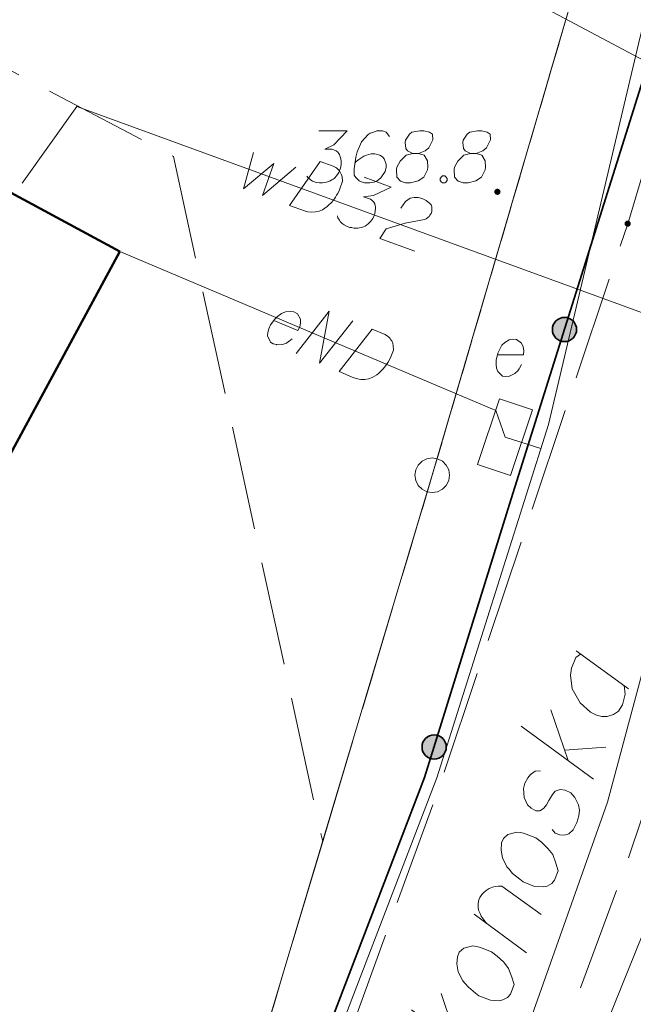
# Model space of a CAD drawing. Header units: metres. Extents: x 5554594 to 5556205, y 5636132 to 5636668.
# Tile 80 of 168: x 5555323.66 to 5555332.51, y 5636337.35 to 5636351.55. Entities that reach past the tile are written whole.
import ezdxf

# ---------------------------------------------------------------- set-up
doc = ezdxf.new("R2010")
doc.units = ezdxf.units.M
doc.header["$MEASUREMENT"] = 0
doc.header["$XCLIPFRAME"] = 0
for name, pattern in [('L_0_06', [2, 1.5, -0.5]), ('PRZER1-1', [2, 1, -1]), ('PRZER3-1', [4, 3, -1])]:
    doc.linetypes.add(name, pattern=pattern)
for name, color, linetype, lineweight in [('#digitalizacja', 7, 'Continuous', 18), ('#RASTER', 7, 'Continuous', 18), ('#skartowane', 7, 'Continuous', 18), ('GELULI_O', 7, 'PRZER3-1', 18)]:
    doc.layers.add(name, color=color, linetype=linetype, lineweight=lineweight)
for name, color, linetype, lineweight, true_color in [('GEPPGD', 96, 'Continuous', 18, 0x008000), ('GESBZO', 18, 'Continuous', 50, 0x0a0909), ('GESDZI', 18, 'Continuous', 18, 0x0a0909), ('GESKKL', 96, 'PRZER3-1', 18, 0x008000), ('GESUZY', 96, 'PRZER1-1', 18, 0x008000), ('GULENN', 1, 'Continuous', 18, 0xff0000)]:
    doc.layers.add(name, color=color, linetype=linetype, lineweight=lineweight, true_color=true_color)
picture_1 = doc.add_image_def('image1.tif', size_in_pixel=(18897, 11811))

# ---------------------------------------------------------------- blocks, each defined once
blk = doc.blocks.new('EPPGS')
at = {"color": 0, "flags": 128}
blk.add_lwpolyline([(0.5, 0), (0.475528, -0.154508), (0.404508, -0.293893), (0.293893, -0.404508), (0.154508, -0.475528), (0, -0.5), (-0.154508, -0.475528), (-0.293893, -0.404508), (-0.404508, -0.293893), (-0.475528, -0.154508), (-0.5, 0), (-0.475528, 0.154508), (-0.404508, 0.293893), (-0.293893, 0.404508), (-0.154508, 0.475528), (0, 0.5), (0.154508, 0.475528), (0.293893, 0.404508), (0.404508, 0.293893), (0.475528, 0.154508), (0.5, 0)], close=True, dxfattribs=at)
blk = doc.blocks.new('SZAFA1_2')
at = {"color": 0, "flags": 128}
blk.add_lwpolyline([(-1, -0.5), (-1, 0.5), (1, 0.5), (1, -0.5), (-1, -0.5)], close=True, dxfattribs=at)
blk = doc.blocks.new('*U206')
at = {"layer": 'GELULI_O', "color": 7, "linetype": 'ByBlock', "lineweight": 18}
for p, q in [((5555329.983, 5636336.772), (5555329.737, 5636337.501)), ((5555330.353, 5636336.502), (5555329.308, 5636337.266)), ((5555329.934, 5636336.918), (5555330.531, 5636336.961))]:
    blk.add_line(p, q, dxfattribs=at)
blk = doc.blocks.new('*U207')
at = {"layer": 'GELULI_O', "color": 7, "linetype": 'ByBlock', "lineweight": 18}
blk.add_line((5555330.968, 5636338.09), (5555330.213, 5636338.646), dxfattribs=at)
at = {"layer": 'GELULI_O', "color": 7, "linetype": 'ByBlock', "lineweight": 18, "flags": 128}
blk.add_lwpolyline([(5555330.393, 5636338.513), (5555330.358, 5636338.558), (5555330.317, 5636338.616), (5555330.301, 5636338.654), (5555330.278, 5636338.705), (5555330.274, 5636338.749), (5555330.273, 5636338.802), (5555330.282, 5636338.852), (5555330.296, 5636338.888), (5555330.323, 5636338.931), (5555330.356, 5636338.96), (5555330.388, 5636338.99), (5555330.43, 5636339.016), (5555330.481, 5636339.038), (5555330.516, 5636339.046), (5555330.559, 5636339.05), (5555330.612, 5636339.051), (5555331.182, 5636338.64)], dxfattribs=at)
blk = doc.blocks.new('*U208')
at = {"layer": 'GELULI_O', "color": 7, "linetype": 'ByBlock', "lineweight": 18}
for p, q in [((5555331.569, 5636340.865), (5555331.323, 5636341.593)), ((5555331.939, 5636340.595), (5555330.894, 5636341.358)), ((5555331.52, 5636341.011), (5555332.117, 5636341.054))]:
    blk.add_line(p, q, dxfattribs=at)
blk = doc.blocks.new('*U209')
at = {"layer": 'GELULI_O', "color": 7, "linetype": 'ByBlock', "lineweight": 18}
blk.add_line((5555331.685, 5636342.445), (5555332.444, 5636341.898), dxfattribs=at)
at = {"layer": 'GELULI_O', "color": 7, "linetype": 'ByBlock', "lineweight": 18, "flags": 128}
blk.add_lwpolyline([(5555331.751, 5636342.398), (5555331.681, 5636342.352), (5555331.62, 5636342.196), (5555331.603, 5636342.097), (5555331.631, 5636341.896), (5555331.743, 5636341.695), (5555331.892, 5636341.563), (5555331.98, 5636341.518), (5555332.057, 5636341.499), (5555332.132, 5636341.501), (5555332.227, 5636341.528), (5555332.298, 5636341.575), (5555332.355, 5636341.668), (5555332.374, 5636341.745), (5555332.394, 5636341.822), (5555332.378, 5636341.945)], dxfattribs=at)

msp = doc.modelspace()

# ---------------------------------------------------------------- hatches: boundary and pattern name
at = {"layer": '#skartowane', "linetype": 'Continuous', "lineweight": 18}
h = msp.add_hatch(color=7, dxfattribs=at)
edge = h.paths.add_edge_path()
edge.add_arc((5555330.55, 5636349.07), 0.045, 0, 360)
h = msp.add_hatch(color=7, dxfattribs=at)
edge = h.paths.add_edge_path()
edge.add_arc((5555332.43, 5636348.61), 0.045, 0, 360)
at = {"layer": '#skartowane', "linetype": 'Continuous', "lineweight": 35}
h = msp.add_hatch(color=7, dxfattribs=at)
edge = h.paths.add_edge_path()
edge.add_arc((5555331.518, 5636347.083), 0.175, 0, 360)
h = msp.add_hatch(color=7, dxfattribs=at)
edge = h.paths.add_edge_path()
edge.add_arc((5555329.637, 5636341.059), 0.175, 0, 360)

# ---------------------------------------------------------------- linework, layer by layer
at = {"layer": '#digitalizacja', "color": 36, "linetype": 'Continuous', "lineweight": 18, "true_color": 0x7d3300}
msp.add_line((5555320.639, 5636357.369), (5555339.4, 5636347.376), dxfattribs=at)
at = {"layer": '#digitalizacja', "color": 1, "linetype": 'Continuous', "lineweight": 18}
for p, q in [((5555325.101, 5636348.21), (5555330.525, 5636345.915)), ((5555330.525, 5636345.915), (5555330.66, 5636345.53)), ((5555330.66, 5636345.53), (5555331.179, 5636345.366))]:
    msp.add_line(p, q, dxfattribs=at)
at = {"layer": '#digitalizacja', "color": 5, "linetype": 'Continuous', "lineweight": 18, "flags": 128}
for points in [[(5555339.77, 5636363.092), (5555337.162, 5636356.758), (5555333.91, 5636346.86), (5555332.141, 5636340.262), (5555329.659, 5636333.256), (5555325.007, 5636321.927), (5555321.758, 5636311.173), (5555318.74, 5636301.601), (5555313.524, 5636290.896), (5555310.011, 5636284.703), (5555306.61, 5636278.7), (5555301.965, 5636267.989), (5555298.98, 5636260.79), (5555296.225, 5636254.68), (5555295.748, 5636253.835)], [(5555333.91, 5636346.86), (5555324.481, 5636350.299), (5555323.692, 5636349.194)], [(5555327.028, 5636349.635), (5555326.888, 5636349.114), (5555327.322, 5636349.478), (5555327.16, 5636349.015), (5555327.642, 5636349.424)], [(5555327.994, 5636349.509), (5555328.182, 5636349.441), (5555328.219, 5636349.421), (5555328.234, 5636349.409), (5555328.258, 5636349.388), (5555328.27, 5636349.371), (5555328.283, 5636349.354), (5555328.3, 5636349.316), (5555328.309, 5636349.288), (5555328.316, 5636349.222), (5555328.272, 5636349.1), (5555328.246, 5636349.046), (5555328.23, 5636349.021), (5555328.215, 5636348.995), (5555328.199, 5636348.969), (5555328.178, 5636348.946), (5555328.155, 5636348.916), (5555328.114, 5636348.875), (5555328.095, 5636348.856), (5555328.028, 5636348.812), (5555327.977, 5636348.792), (5555327.923, 5636348.781), (5555327.865, 5636348.777), (5555327.816, 5636348.782), (5555327.765, 5636348.795), (5555327.548, 5636348.874), (5555327.994, 5636349.509)], [(5555328.626, 5636349.279), (5555329.015, 5636349.137), (5555328.763, 5636349.015), (5555328.618, 5636348.999), (5555328.718, 5636348.962), (5555328.738, 5636348.949), (5555328.747, 5636348.939), (5555328.756, 5636348.929), (5555328.766, 5636348.92), (5555328.782, 5636348.895), (5555328.787, 5636348.874), (5555328.792, 5636348.854), (5555328.791, 5636348.835), (5555328.788, 5636348.792), (5555328.782, 5636348.757), (5555328.775, 5636348.74), (5555328.767, 5636348.718), (5555328.75, 5636348.687), (5555328.736, 5636348.667), (5555328.722, 5636348.646), (5555328.711, 5636348.632), (5555328.701, 5636348.623), (5555328.692, 5636348.614), (5555328.682, 5636348.605), (5555328.665, 5636348.592), (5555328.64, 5636348.576), (5555328.617, 5636348.565), (5555328.602, 5636348.558), (5555328.582, 5636348.553), (5555328.561, 5636348.548), (5555328.535, 5636348.545), (5555328.522, 5636348.544), (5555328.479, 5636348.547), (5555328.443, 5636348.553), (5555328.419, 5636348.556), (5555328.38, 5636348.57), (5555328.338, 5636348.592), (5555328.323, 5636348.603), (5555328.309, 5636348.615), (5555328.294, 5636348.627), (5555328.281, 5636348.644), (5555328.269, 5636348.661), (5555328.249, 5636348.693), (5555328.241, 5636348.722)], [(5555329.155, 5636348.834), (5555329.222, 5636348.93), (5555329.29, 5636348.98), (5555329.35, 5636348.989), (5555329.406, 5636348.988), (5555329.447, 5636348.979), (5555329.475, 5636348.969), (5555329.523, 5636348.945), (5555329.552, 5636348.922), (5555329.567, 5636348.911), (5555329.594, 5636348.882), (5555329.602, 5636348.853), (5555329.605, 5636348.827), (5555329.605, 5636348.809), (5555329.602, 5636348.784), (5555329.592, 5636348.757), (5555329.577, 5636348.731), (5555329.565, 5636348.716), (5555329.546, 5636348.698), (5555329.521, 5636348.682), (5555329.498, 5636348.671), (5555329.22, 5636348.616), (5555328.945, 5636348.534), (5555328.852, 5636348.398), (5555329.357, 5636348.214)]]:
    msp.add_lwpolyline(points, dxfattribs=at)
at = {"layer": '#digitalizacja', "color": 1, "linetype": 'Continuous', "lineweight": 18, "flags": 128}
for points in [[(5555334.015, 5636356.755), (5555332.611, 5636351.307), (5555331.288, 5636345.712), (5555329.677, 5636340.612)], [(5555327.323, 5636347.215), (5555327.671, 5636347.068), (5555327.7, 5636347.12), (5555327.71, 5636347.173), (5555327.709, 5636347.231), (5555327.664, 5636347.308), (5555327.612, 5636347.336), (5555327.564, 5636347.344), (5555327.49, 5636347.337), (5555327.436, 5636347.315), (5555327.378, 5636347.269), (5555327.338, 5636347.234), (5555327.277, 5636347.151), (5555327.252, 5636347.091), (5555327.237, 5636347.04), (5555327.234, 5636346.99), (5555327.274, 5636346.902), (5555327.316, 5636346.878), (5555327.361, 5636346.865), (5555327.367, 5636346.863), (5555327.451, 5636346.866), (5555327.505, 5636346.888), (5555327.533, 5636346.908), (5555327.541, 5636346.911), (5555327.589, 5636346.949)], [(5555327.647, 5636346.738), (5555328.124, 5636347.35), (5555327.984, 5636346.595), (5555328.462, 5636347.208)], [(5555328.744, 5636347.088), (5555328.929, 5636347.01), (5555328.965, 5636346.988), (5555328.979, 5636346.976), (5555329.002, 5636346.954), (5555329.013, 5636346.936), (5555329.025, 5636346.918), (5555329.041, 5636346.879), (5555329.048, 5636346.851), (5555329.052, 5636346.785), (5555329.001, 5636346.665), (5555328.973, 5636346.613), (5555328.956, 5636346.588), (5555328.939, 5636346.563), (5555328.922, 5636346.538), (5555328.9, 5636346.516), (5555328.875, 5636346.488), (5555328.833, 5636346.448), (5555328.812, 5636346.431), (5555328.744, 5636346.389), (5555328.692, 5636346.373), (5555328.637, 5636346.364), (5555328.579, 5636346.363), (5555328.531, 5636346.371), (5555328.479, 5636346.386), (5555328.267, 5636346.476), (5555328.744, 5636347.088)], [(5555296.575, 5636263.596), (5555298.518, 5636268.131), (5555302.155, 5636276.018), (5555306.857, 5636284.972), (5555313.243, 5636295.243), (5555318.859, 5636311.054), (5555321.295, 5636317.913), (5555324.549, 5636326.658), (5555327.853, 5636335.865), (5555329.677, 5636340.612)]]:
    msp.add_lwpolyline(points, dxfattribs=at)
at = {"layer": '#skartowane', "color": 7, "linetype": 'L_0_06', "lineweight": 18, "flags": 128}
msp.add_lwpolyline([(5555466.73, 5636461.06), (5555459.42, 5636465.04), (5555457.02, 5636465.41), (5555452.63, 5636465.61), (5555446.85, 5636465.37), (5555441.62, 5636464.51), (5555435.7, 5636462.77), (5555429.61, 5636460.27), (5555423.1, 5636457.3), (5555417.2, 5636453.95), (5555413.63, 5636451.67), (5555409.04, 5636447.68), (5555404.73, 5636443.33), (5555401.32, 5636439.67), (5555382.13, 5636416.99), (5555377.75, 5636411.8), (5555368.65, 5636401.73), (5555358.12, 5636389.68), (5555351.83, 5636382.05), (5555348.89, 5636378.21), (5555346.63, 5636374.93), (5555343.77, 5636370.29), (5555340.53, 5636363.52), (5555337.7, 5636355.88), (5555335.13, 5636347.53), (5555332.44, 5636339.45), (5555328.49, 5636328.74), (5555326.7, 5636324.3), (5555322.46, 5636312.61), (5555317.05, 5636297.8), (5555313.91, 5636289.91), (5555311.07, 5636291.5), (5555314.46, 5636298.64), (5555320.4, 5636315), (5555321.1, 5636318.34), (5555320.31, 5636318.97), (5555318.92, 5636319.26), (5555318.24, 5636323.4), (5555317.55, 5636325.21), (5555315.06, 5636326.83), (5555316.44, 5636329.16), (5555319.62, 5636328.9), (5555323.95, 5636328.36), (5555325.47, 5636329.83), (5555326.77, 5636332.37), (5555329.72, 5636340.51), (5555332.43, 5636348.61), (5555334.87, 5636356.71), (5555337.79, 5636364.47), (5555340.99, 5636371.16), (5555344.19, 5636376.65), (5555346.4, 5636379.74), (5555349.41, 5636383.74), (5555355.85, 5636391.61), (5555363.7, 5636400.4), (5555366.42, 5636403.59), (5555375.75, 5636414.19), (5555378.31, 5636418.36), (5555373.52, 5636420.79), (5555376.43, 5636424.38), (5555377.28, 5636425.23), (5555380.03, 5636423.16), (5555380.65, 5636423.75), (5555382.52, 5636422.14), (5555399.27, 5636441.57), (5555402.64, 5636445.3), (5555406.76, 5636449.37), (5555411.7, 5636453.77), (5555415.38, 5636456.22), (5555420.94, 5636459.52), (5555420.73, 5636460.05), (5555422.54, 5636460.95), (5555422.89, 5636460.42), (5555428.37, 5636462.98), (5555434.53, 5636465.46), (5555440.65, 5636467.74), (5555449.09, 5636469.87), (5555449.84, 5636470.61), (5555452.54, 5636472.11), (5555453.14, 5636471.36), (5555454.76, 5636472.78), (5555456.32, 5636474.81), (5555457.67, 5636477.44), (5555459.8, 5636481.39), (5555462.71, 5636485.66), (5555464.78, 5636483.78), (5555461.58, 5636479.17), (5555460.92, 5636476.08), (5555461.24, 5636473.64), (5555465.24, 5636467.56), (5555467.69, 5636464.02), (5555466.73, 5636461.06)], close=True, dxfattribs=at)
at = {"layer": '#skartowane', "color": 7, "linetype": 'Continuous', "lineweight": 35, "flags": 128}
msp.add_lwpolyline([(5555342.44, 5636375.56), (5555337.14, 5636364.97), (5555330.75, 5636344.64), (5555329.5, 5636340.62), (5555326.42, 5636332.58), (5555323.89, 5636329.63), (5555320.55, 5636330.09), (5555317.44, 5636331.54)], dxfattribs=at)
at = {"layer": '#skartowane', "color": 7, "linetype": 'Continuous', "lineweight": 18, "flags": 128}
for points in [[(5555327.971, 5636349.949), (5555328.384, 5636349.949), (5555328.189, 5636349.749), (5555328.06, 5636349.684), (5555328.166, 5636349.684), (5555328.189, 5636349.678), (5555328.201, 5636349.672), (5555328.213, 5636349.666), (5555328.225, 5636349.66), (5555328.249, 5636349.642), (5555328.26, 5636349.625), (5555328.272, 5636349.607), (5555328.278, 5636349.589), (5555328.29, 5636349.548), (5555328.296, 5636349.512), (5555328.296, 5636349.495), (5555328.296, 5636349.471), (5555328.29, 5636349.436), (5555328.284, 5636349.412), (5555328.278, 5636349.388), (5555328.272, 5636349.371), (5555328.266, 5636349.359), (5555328.26, 5636349.347), (5555328.254, 5636349.335), (5555328.243, 5636349.318), (5555328.225, 5636349.294), (5555328.207, 5636349.276), (5555328.195, 5636349.264), (5555328.178, 5636349.253), (5555328.16, 5636349.241), (5555328.136, 5636349.229), (5555328.125, 5636349.223), (5555328.083, 5636349.211), (5555328.048, 5636349.205), (5555328.024, 5636349.199), (5555327.983, 5636349.199), (5555327.936, 5636349.205), (5555327.918, 5636349.211), (5555327.9, 5636349.217), (5555327.882, 5636349.223), (5555327.865, 5636349.235), (5555327.847, 5636349.247), (5555327.818, 5636349.27), (5555327.8, 5636349.294)], [(5555328.993, 5636349.867), (5555328.945, 5636349.932), (5555328.892, 5636349.949), (5555328.81, 5636349.949), (5555328.751, 5636349.926), (5555328.715, 5636349.914), (5555328.686, 5636349.896), (5555328.591, 5636349.79), (5555328.526, 5636349.648), (5555328.508, 5636349.571), (5555328.485, 5636349.4), (5555328.485, 5636349.312), (5555328.508, 5636349.276), (5555328.556, 5636349.229), (5555328.573, 5636349.217), (5555328.632, 5636349.199), (5555328.709, 5636349.199), (5555328.768, 5636349.211), (5555328.81, 5636349.223), (5555328.869, 5636349.27), (5555328.928, 5636349.365), (5555328.945, 5636349.424), (5555328.945, 5636349.471), (5555328.916, 5636349.548), (5555328.892, 5636349.577), (5555328.851, 5636349.601), (5555328.78, 5636349.619), (5555328.727, 5636349.619), (5555328.662, 5636349.601), (5555328.621, 5636349.583), (5555328.55, 5636349.536), (5555328.514, 5636349.506), (5555328.497, 5636349.489)], [(5555329.329, 5636349.625), (5555329.412, 5636349.625), (5555329.435, 5636349.631), (5555329.506, 5636349.66), (5555329.559, 5636349.707), (5555329.619, 5636349.82), (5555329.613, 5636349.902), (5555329.571, 5636349.932), (5555329.489, 5636349.949), (5555329.43, 5636349.949), (5555329.317, 5636349.932), (5555329.282, 5636349.902), (5555329.223, 5636349.814), (5555329.217, 5636349.784), (5555329.229, 5636349.695), (5555329.252, 5636349.66), (5555329.329, 5636349.625), (5555329.235, 5636349.601), (5555329.146, 5636349.512), (5555329.099, 5636349.424), (5555329.093, 5636349.394), (5555329.099, 5636349.282), (5555329.152, 5636349.223), (5555329.223, 5636349.199), (5555329.294, 5636349.199), (5555329.406, 5636349.229), (5555329.489, 5636349.282), (5555329.542, 5636349.388), (5555329.548, 5636349.424), (5555329.542, 5636349.518), (5555329.494, 5636349.601), (5555329.412, 5636349.625)], [(5555330.162, 5636349.625), (5555330.244, 5636349.625), (5555330.268, 5636349.631), (5555330.339, 5636349.66), (5555330.392, 5636349.707), (5555330.451, 5636349.82), (5555330.445, 5636349.902), (5555330.404, 5636349.932), (5555330.321, 5636349.949), (5555330.262, 5636349.949), (5555330.15, 5636349.932), (5555330.114, 5636349.902), (5555330.055, 5636349.814), (5555330.05, 5636349.784), (5555330.061, 5636349.695), (5555330.085, 5636349.66), (5555330.162, 5636349.625), (5555330.067, 5636349.601), (5555329.979, 5636349.512), (5555329.931, 5636349.424), (5555329.926, 5636349.394), (5555329.931, 5636349.282), (5555329.985, 5636349.223), (5555330.055, 5636349.199), (5555330.126, 5636349.199), (5555330.239, 5636349.229), (5555330.321, 5636349.282), (5555330.374, 5636349.388), (5555330.38, 5636349.424), (5555330.374, 5636349.518), (5555330.327, 5636349.601), (5555330.244, 5636349.625)], [(5555329.76, 5636349.3), (5555329.79, 5636349.3), (5555329.807, 5636349.288), (5555329.825, 5636349.264), (5555329.825, 5636349.235), (5555329.807, 5636349.211), (5555329.79, 5636349.199), (5555329.76, 5636349.199), (5555329.742, 5636349.211), (5555329.725, 5636349.235), (5555329.725, 5636349.264), (5555329.742, 5636349.288), (5555329.76, 5636349.3)], [(5555330.549, 5636346.719), (5555330.927, 5636346.719), (5555330.933, 5636346.778), (5555330.921, 5636346.831), (5555330.898, 5636346.884), (5555330.827, 5636346.938), (5555330.768, 5636346.943), (5555330.72, 5636346.932), (5555330.655, 5636346.896), (5555330.614, 5636346.855), (5555330.579, 5636346.79), (5555330.555, 5636346.743), (5555330.531, 5636346.642), (5555330.531, 5636346.577), (5555330.537, 5636346.524), (5555330.555, 5636346.477), (5555330.626, 5636346.412), (5555330.673, 5636346.406), (5555330.72, 5636346.412), (5555330.726, 5636346.412), (5555330.803, 5636346.447), (5555330.844, 5636346.489), (5555330.862, 5636346.518), (5555330.868, 5636346.524), (5555330.898, 5636346.577)]]:
    msp.add_lwpolyline(points, dxfattribs=at)
at = {"layer": '#skartowane', "color": 7, "linetype": 'Continuous', "lineweight": 35}
for centre in [(5555331.518, 5636347.083), (5555329.637, 5636341.059)]:
    msp.add_circle(centre, 0.175, dxfattribs=at)
at = {"layer": 'GELULI_O', "color": 7, "linetype": 'Continuous', "lineweight": 18, "flags": 128}
for points in [[(5555331.172, 5636340.713), (5555331.097, 5636340.71), (5555331.026, 5636340.664), (5555330.987, 5636340.616), (5555330.945, 5636340.537), (5555330.926, 5636340.46), (5555330.938, 5636340.328), (5555330.983, 5636340.226), (5555331.037, 5636340.174), (5555331.107, 5636340.136), (5555331.16, 5636340.137), (5555331.202, 5636340.163), (5555331.218, 5636340.178), (5555331.258, 5636340.226), (5555331.292, 5636340.286), (5555331.346, 5636340.371), (5555331.385, 5636340.419), (5555331.458, 5636340.443), (5555331.529, 5636340.437), (5555331.609, 5636340.396), (5555331.668, 5636340.331), (5555331.722, 5636340.225), (5555331.734, 5636340.147), (5555331.724, 5636340.066), (5555331.697, 5636339.971), (5555331.645, 5636339.864), (5555331.58, 5636339.805), (5555331.52, 5636339.786), (5555331.449, 5636339.793), (5555331.385, 5636339.817), (5555331.34, 5636339.866)], [(5555330.611, 5636339.674), (5555330.636, 5636339.738), (5555330.701, 5636339.797), (5555330.831, 5636339.832), (5555330.88, 5636339.823), (5555330.929, 5636339.814), (5555330.966, 5636339.8), (5555331.104, 5636339.747), (5555331.185, 5636339.684), (5555331.277, 5636339.595), (5555331.348, 5636339.505), (5555331.395, 5636339.381), (5555331.427, 5636339.273), (5555331.374, 5636339.136), (5555331.334, 5636339.088), (5555331.267, 5636339.05), (5555331.21, 5636339.041), (5555331.086, 5636339.047), (5555330.921, 5636339.111), (5555330.873, 5636339.15), (5555330.768, 5636339.233), (5555330.718, 5636339.295), (5555330.688, 5636339.327), (5555330.623, 5636339.458), (5555330.603, 5636339.571), (5555330.611, 5636339.674)], [(5555329.975, 5636338.031), (5555329.999, 5636338.096), (5555330.065, 5636338.155), (5555330.194, 5636338.189), (5555330.243, 5636338.18), (5555330.293, 5636338.172), (5555330.33, 5636338.158), (5555330.467, 5636338.104), (5555330.548, 5636338.041), (5555330.641, 5636337.953), (5555330.711, 5636337.862), (5555330.758, 5636337.738), (5555330.79, 5636337.631), (5555330.737, 5636337.493), (5555330.697, 5636337.445), (5555330.63, 5636337.408), (5555330.574, 5636337.398), (5555330.449, 5636337.404), (5555330.284, 5636337.468), (5555330.236, 5636337.508), (5555330.131, 5636337.591), (5555330.081, 5636337.652), (5555330.051, 5636337.685), (5555329.986, 5636337.816), (5555329.966, 5636337.929), (5555329.975, 5636338.031)]]:
    msp.add_lwpolyline(points, dxfattribs=at)
at = {"layer": 'GESBZO', "color": 7, "linetype": 'Continuous', "lineweight": 50, "flags": 128}
msp.add_lwpolyline([(5555325.101, 5636348.21), (5555319.373, 5636337.611), (5555298.306, 5636348.92), (5555303.952, 5636359.627), (5555325.101, 5636348.21)], close=True, dxfattribs=at)
at = {"layer": 'GESDZI', "color": 96, "linetype": 'Continuous', "lineweight": 18, "flags": 128}
for points in [[(5555311.77, 5636399.097), (5555340.688, 5636381.595), (5555344.55, 5636379.2), (5555338.11, 5636369.71), (5555334.3, 5636361.82), (5555332.15, 5636353.64), (5555329.61, 5636344.98), (5555326.04, 5636333.05), (5555323.59, 5636326.49), (5555316.934, 5636329.907), (5555298.285, 5636342.798), (5555293.96, 5636346.031), (5555287.871, 5636350.143)], [(5555216.06, 5636266.31), (5555255.64, 5636244), (5555265.022, 5636237.714), (5555269.493, 5636235.495), (5555274.997, 5636234.98), (5555279.944, 5636236.523), (5555284.476, 5636241.337), (5555311.27, 5636293.99), (5555320.16, 5636317.28), (5555322.368, 5636323.208), (5555323.59, 5636326.49), (5555326.04, 5636333.05), (5555329.61, 5636344.98), (5555332.15, 5636353.64), (5555334.3, 5636361.82), (5555338.11, 5636369.71)]]:
    msp.add_lwpolyline(points, dxfattribs=at)
at = {"layer": 'GESKKL', "color": 96, "linetype": 'PRZER3-1', "lineweight": 18, "ltscale": 0.5, "true_color": 0x008000}
for points in [[(5555328.029, 5636339.695), (5555329.61, 5636344.98), (5555332.15, 5636353.64), (5555334.3, 5636361.82), (5555338.11, 5636369.71), (5555344.55, 5636379.2), (5555340.688, 5636381.595), (5555323.84, 5636391.8), (5555311.77, 5636399.102)], [(5555289.127, 5636353.492), (5555302.858, 5636361.718), (5555325.874, 5636349.58), (5555328.029, 5636339.695), (5555326.04, 5636333.05), (5555323.59, 5636326.49), (5555316.934, 5636329.907), (5555298.285, 5636342.798), (5555293.96, 5636346.031), (5555287.871, 5636350.143)]]:
    msp.add_lwpolyline(points, dxfattribs=at)
at = {"layer": 'GESUZY', "color": 96, "linetype": 'PRZER1-1', "lineweight": 18, "ltscale": 0.5, "true_color": 0x008000}
for points in [[(5555328.029, 5636339.695), (5555329.61, 5636344.98), (5555332.15, 5636353.64), (5555334.3, 5636361.82), (5555338.11, 5636369.71), (5555344.55, 5636379.2), (5555340.688, 5636381.595), (5555323.84, 5636391.8), (5555311.77, 5636399.102)], [(5555338.11, 5636369.71), (5555334.3, 5636361.82), (5555332.15, 5636353.64), (5555329.61, 5636344.98), (5555328.029, 5636339.695), (5555326.04, 5636333.05), (5555323.59, 5636326.49), (5555322.368, 5636323.208), (5555320.16, 5636317.28), (5555311.27, 5636293.99), (5555294.683, 5636261.4), (5555284.476, 5636241.337), (5555279.944, 5636236.523), (5555274.997, 5636234.98), (5555269.493, 5636235.495), (5555265.022, 5636237.714), (5555255.64, 5636244), (5555216.06, 5636266.31)], [(5555328.029, 5636339.695), (5555326.04, 5636333.05), (5555323.59, 5636326.49), (5555316.934, 5636329.907), (5555298.285, 5636342.798), (5555293.96, 5636346.031), (5555287.871, 5636350.143)]]:
    msp.add_lwpolyline(points, dxfattribs=at)
at = {"layer": 'GULENN', "color": 1, "linetype": 'Continuous', "lineweight": 18, "true_color": 0xff0000, "flags": 128}
msp.add_lwpolyline([(5555305.505, 5636281.74), (5555310.95, 5636292.03), (5555311.4, 5636292.81), (5555313.3, 5636296.19), (5555317.83, 5636308.64), (5555320.12, 5636315.12), (5555321.05, 5636318.7), (5555324.99, 5636317.82), (5555325.46, 5636318.77), (5555330.45, 5636332.92), (5555333.07, 5636339.41), (5555335.66, 5636347.35), (5555336.26, 5636350.83), (5555340.12, 5636361.93), (5555345.05, 5636370.93), (5555348.48, 5636377.1), (5555354.25, 5636384.94), (5555359.73, 5636391.01), (5555379.46, 5636412.66), (5555385.36, 5636419.22), (5555390.59, 5636425.39)], dxfattribs=at)

# ---------------------------------------------------------------- block references
at = {"layer": '#skartowane', "color": 7, "lineweight": 18, "xscale": 0.5000000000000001, "yscale": 0.5000000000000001, "zscale": 0.5000000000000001, "rotation": 71.5014127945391}
msp.add_blockref('SZAFA1_2', (5555330.66, 5636345.53), dxfattribs=at)
at = {"layer": 'GELULI_O', "color": 7, "linetype": 'Continuous', "lineweight": 18}
for name in ['*U209', '*U208', '*U207', '*U206']:
    msp.add_blockref(name, (0, 0), dxfattribs=at)
at = {"layer": 'GEPPGD', "color": 96, "lineweight": 18, "true_color": 0x008000, "xscale": 0.5, "yscale": 0.5, "zscale": 0.5, "rotation": 90}
msp.add_blockref('EPPGS', (5555329.61, 5636344.98), dxfattribs=at)

# ---------------------------------------------------------------- pictures from other files: only their frames are drawn
at = {"layer": '#RASTER', "color": 252, "linetype": 'Continuous', "lineweight": 18}
image = msp.add_image(picture_1, insert=(5554593.51, 5636131.7), size_in_units=(811.166, 518.086), dxfattribs=at)
image.set_boundary_path([(-0.5, -0.5), (-0.5, 11810.5), (18896.5, 11810.5), (18896.5, -0.5), (-0.5, -0.5)])
image.dxf.flags = 15

doc.saveas('drawing.dxf')
